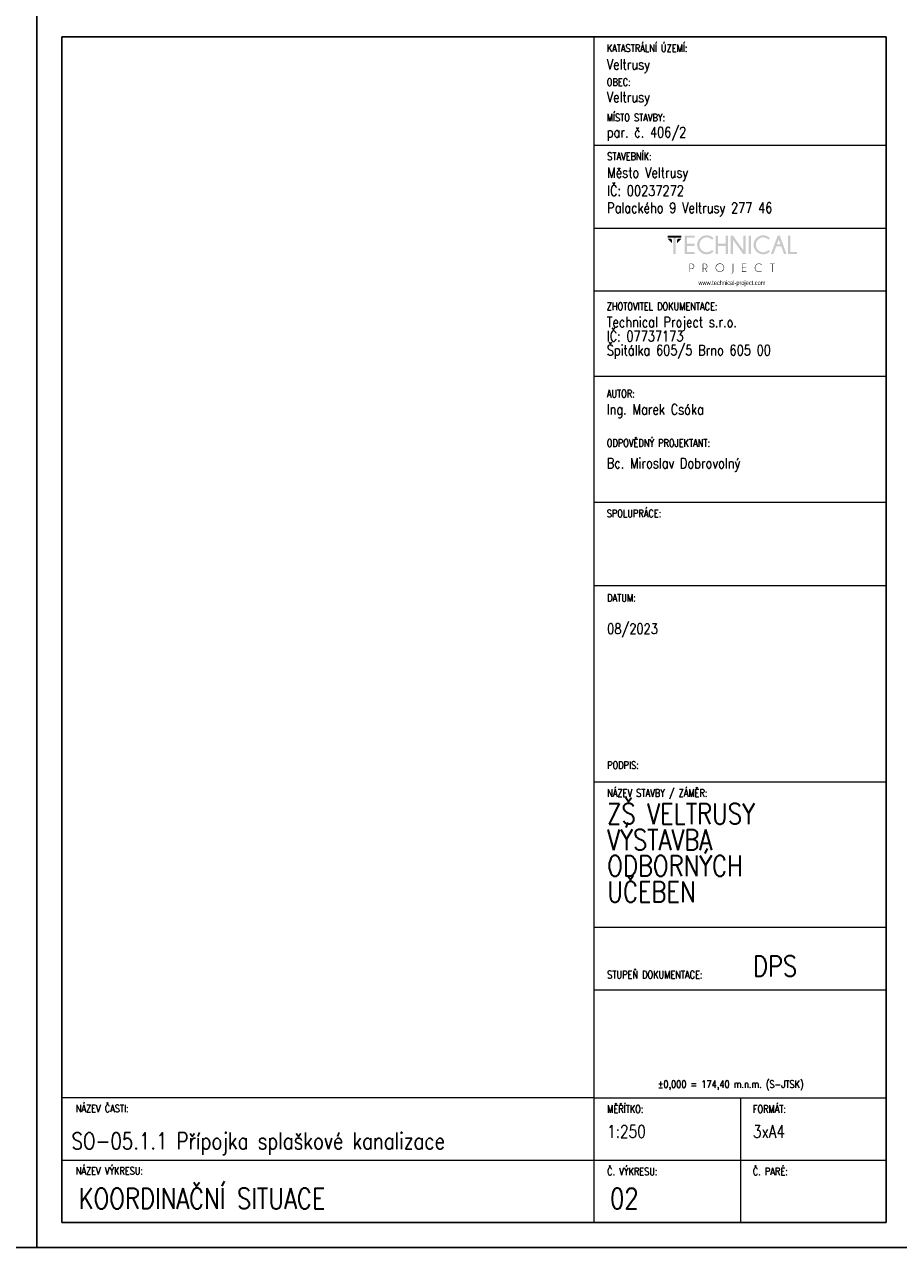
# Model space of a CAD drawing. Header units: millimetres. Extents: x -744 to 2301, y 2052 to 2943.
# Tile 5 of 31: x 408 to 618, y 2052 to 2346. Entities that reach past the tile are written whole.
import ezdxf

# ---------------------------------------------------------------- set-up
doc = ezdxf.new("R2010")
doc.units = ezdxf.units.MM
doc.header["$MEASUREMENT"] = 0
doc.layers.add('NETISK', color=7, linetype='Continuous', plot=False)
doc.layers.add('TP_01_Rozpiska', color=7, linetype='Continuous', lineweight=5)
doc.layers.add('Znojmoprojekt - Popisy.Znojmoprojekt', color=7, linetype='Continuous')
doc.styles.add('GENERATED_STYLE_4', font='arial.ttf')
doc.styles.add('ROMANS', font='romans.shx', dxfattribs={"width": 0.8})

# ---------------------------------------------------------------- blocks, each defined once
blk = doc.blocks.new('*U24')
for p, q in [((-210, 291), (-210, 297)), ((-210, 297), (-210, 0)), ((0, 0), (0, 297)), ((-6, 291), (-204, 291)), ((-204, 291), (-204, 6)), ((-6, 6), (-6, 291)), ((-210, 6), (-210, 0)), ((-204, 6), (-6, 6)), ((-210, 0), (0, 0))]:
    blk.add_line(p, q)
blk = doc.blocks.new('A$C01D51CA2')
at = {"layer": 'TP_01_Rozpiska'}
for points in [[(-45.09, 17.59), (-45.09, 16.91), (-40.45, 16.91), (-40.45, 17.59)], [(-45.09, 16.5), (-43.58, 14.97), (-43.58, 16.09), (-43.97, 16.5)], [(-43.15, 17.03), (-43.15, 11.39), (-42.38, 11.39), (-42.38, 17.03)], [(-40.45, 16.5), (-41.97, 14.97), (-41.97, 16.09), (-41.57, 16.5)], [(-36.03, 17.59), (-36.03, 16.91), (-38.63, 16.91), (-38.63, 14.83), (-36.03, 14.83), (-36.03, 14.15), (-38.63, 14.15), (-38.63, 12.08), (-36.03, 12.08), (-36.03, 11.39), (-39.4, 11.39), (-39.4, 17.59)], [(-28.26, 14.15), (-28.26, 11.39), (-29.05, 11.39), (-29.05, 17.59), (-28.26, 17.59), (-28.26, 14.83), (-25.73, 14.83), (-25.73, 17.59), (-24.94, 17.59), (-24.94, 11.39), (-25.73, 11.39), (-25.73, 14.15)], [(-23.29, 17.59), (-19.78, 12.64), (-19.78, 17.59), (-19, 17.59), (-19, 11.39), (-19.86, 11.39), (-23.29, 16.22), (-23.29, 11.39), (-24.07, 11.39), (-24.07, 17.59)], [(-18, 17.59), (-18, 11.39), (-17.23, 11.39), (-17.23, 17.59)], [(-4.92, 11.41), (-4.92, 17.59), (-4.14, 17.59), (-4.14, 12.08), (-1.91, 12.08), (-1.91, 11.41)], [(-18.85, 8.23), (-18.85, 8.07), (-20.1, 8.07), (-20.1, 6.92), (-18.85, 6.92), (-18.85, 6.76), (-20.1, 6.76), (-20.1, 5.6), (-18.85, 5.6), (-18.85, 5.44), (-20.25, 5.44), (-20.25, 8.23)], [(-10.06, 8.07), (-10.06, 5.44), (-10.22, 5.44), (-10.22, 8.07), (-10.93, 8.07), (-10.93, 8.23), (-9.35, 8.23), (-9.35, 8.07)]]:
    blk.add_hatch(color=256, dxfattribs=at).paths.add_polyline_path(points)
h = blk.add_hatch(color=256, dxfattribs=at)
edge = h.paths.add_edge_path()
edge.add_line((-30.26, 12.76), (-29.72, 12.28))
edge.add_spline(control_points=[(-29.72, 12.28), (-30.41, 11.65), (-31.18, 11.32), (-32.02, 11.32), (-32.02, 11.32), (-32.93, 11.32), (-33.68, 11.64), (-34.31, 12.26), (-34.31, 12.26), (-34.93, 12.89), (-35.23, 13.63), (-35.23, 14.5), (-35.23, 14.5), (-35.23, 15.35), (-34.93, 16.09), (-34.31, 16.72), (-34.31, 16.72), (-33.68, 17.36), (-32.93, 17.67), (-32.02, 17.67), (-32.02, 17.67), (-31.18, 17.67), (-30.41, 17.34), (-29.72, 16.7)], knot_values=[0, 0, 0, 0, 0.041667, 0.041667, 0.041667, 0.041767, 0.083333, 0.083333, 0.083333, 0.083433, 0.125, 0.125, 0.125, 0.1251, 0.166667, 0.166667, 0.166667, 0.166767, 0.208333, 0.208333, 0.208333, 0.208433, 1, 1, 1, 1], degree=3, periodic=0)
edge.add_line((-29.72, 16.7), (-30.26, 16.22))
edge.add_spline(control_points=[(-30.26, 16.22), (-30.82, 16.73), (-31.41, 16.98), (-32.02, 16.98), (-32.02, 16.98), (-32.68, 16.98), (-33.25, 16.73), (-33.73, 16.26), (-33.73, 16.26), (-34.21, 15.78), (-34.45, 15.19), (-34.45, 14.5), (-34.45, 14.5), (-34.45, 13.79), (-34.21, 13.22), (-33.73, 12.72), (-33.73, 12.72), (-33.25, 12.25), (-32.68, 12.02), (-32.02, 12.02), (-32.02, 12.02), (-31.41, 12.02), (-30.82, 12.26), (-30.26, 12.76)], knot_values=[0, 0, 0, 0, 0.041667, 0.041667, 0.041667, 0.041767, 0.083333, 0.083333, 0.083333, 0.083433, 0.125, 0.125, 0.125, 0.1251, 0.166667, 0.166667, 0.166667, 0.166767, 0.208333, 0.208333, 0.208333, 0.208433, 1, 1, 1, 1], degree=3, periodic=0)
h = blk.add_hatch(color=256, dxfattribs=at)
edge = h.paths.add_edge_path()
edge.add_line((-11.41, 12.76), (-10.87, 12.28))
edge.add_spline(control_points=[(-10.87, 12.28), (-11.56, 11.65), (-12.33, 11.32), (-13.17, 11.32), (-13.17, 11.32), (-14.07, 11.32), (-14.83, 11.64), (-15.45, 12.26), (-15.45, 12.26), (-16.08, 12.89), (-16.37, 13.63), (-16.37, 14.5), (-16.37, 14.5), (-16.37, 15.35), (-16.08, 16.09), (-15.45, 16.72), (-15.45, 16.72), (-14.83, 17.36), (-14.07, 17.67), (-13.17, 17.67), (-13.17, 17.67), (-12.33, 17.67), (-11.56, 17.34), (-10.87, 16.7)], knot_values=[0, 0, 0, 0, 0.041667, 0.041667, 0.041667, 0.041767, 0.083333, 0.083333, 0.083333, 0.083433, 0.125, 0.125, 0.125, 0.1251, 0.166667, 0.166667, 0.166667, 0.166767, 0.208333, 0.208333, 0.208333, 0.208433, 1, 1, 1, 1], degree=3, periodic=0)
edge.add_line((-10.87, 16.7), (-11.41, 16.22))
edge.add_spline(control_points=[(-11.41, 16.22), (-11.97, 16.73), (-12.56, 16.98), (-13.17, 16.98), (-13.17, 16.98), (-13.82, 16.98), (-14.4, 16.73), (-14.88, 16.26), (-14.88, 16.26), (-15.35, 15.78), (-15.6, 15.19), (-15.6, 14.5), (-15.6, 14.5), (-15.6, 13.79), (-15.35, 13.22), (-14.88, 12.72), (-14.88, 12.72), (-14.4, 12.25), (-13.82, 12.02), (-13.17, 12.02), (-13.17, 12.02), (-12.56, 12.02), (-11.97, 12.26), (-11.41, 12.76)], knot_values=[0, 0, 0, 0, 0.041667, 0.041667, 0.041667, 0.041767, 0.083333, 0.083333, 0.083333, 0.083433, 0.125, 0.125, 0.125, 0.1251, 0.166667, 0.166667, 0.166667, 0.166767, 0.208333, 0.208333, 0.208333, 0.208433, 1, 1, 1, 1], degree=3, periodic=0)
h = blk.add_hatch(color=256, dxfattribs=at)
h.paths.add_polyline_path([(-7.4, 14.65), (-7.99, 16.29), (-8.6, 14.65)])
h.paths.add_polyline_path([(-7.64, 17.59), (-5.41, 11.41), (-6.21, 11.41), (-7.15, 13.97), (-8.83, 13.97), (-9.78, 11.41), (-10.6, 11.41), (-8.33, 17.59)])
h = blk.add_hatch(color=256, dxfattribs=at)
edge = h.paths.add_edge_path()
edge.add_line((-37.56, 8.07), (-37.56, 6.57))
edge.add_line((-37.56, 6.57), (-37.08, 6.57))
edge.add_spline(control_points=[(-37.08, 6.57), (-36.89, 6.57), (-36.71, 6.64), (-36.56, 6.79), (-36.56, 6.79), (-36.41, 6.94), (-36.34, 7.12), (-36.34, 7.33), (-36.34, 7.33), (-36.34, 7.53), (-36.41, 7.71), (-36.56, 7.86), (-36.56, 7.86), (-36.71, 8), (-36.89, 8.07), (-37.08, 8.07)], knot_values=[0, 0, 0, 0, 0.0625, 0.0625, 0.0625, 0.0626, 0.125, 0.125, 0.125, 0.1251, 0.1875, 0.1875, 0.1875, 0.1876, 1, 1, 1, 1], degree=3, periodic=0)
edge.add_line((-37.08, 8.07), (-37.56, 8.07))
edge = h.paths.add_edge_path()
edge.add_line((-37.56, 6.41), (-37.56, 5.44))
edge.add_line((-37.56, 5.44), (-37.73, 5.44))
edge.add_line((-37.73, 5.44), (-37.73, 8.23))
edge.add_line((-37.73, 8.23), (-36.99, 8.23))
edge.add_spline(control_points=[(-36.99, 8.23), (-36.77, 8.2), (-36.59, 8.12), (-36.44, 7.97), (-36.44, 7.97), (-36.28, 7.79), (-36.18, 7.58), (-36.18, 7.33), (-36.18, 7.33), (-36.18, 7.07), (-36.28, 6.85), (-36.44, 6.67), (-36.44, 6.67), (-36.62, 6.51), (-36.84, 6.41), (-37.08, 6.41)], knot_values=[0, 0, 0, 0, 0.0625, 0.0625, 0.0625, 0.0626, 0.125, 0.125, 0.125, 0.1251, 0.1875, 0.1875, 0.1875, 0.1876, 1, 1, 1, 1], degree=3, periodic=0)
edge.add_line((-37.08, 6.41), (-37.56, 6.41))
h = blk.add_hatch(color=256, dxfattribs=at)
edge = h.paths.add_edge_path()
edge.add_line((-33.17, 8.07), (-33.17, 6.57))
edge.add_line((-33.17, 6.57), (-32.71, 6.57))
edge.add_spline(control_points=[(-32.71, 6.57), (-32.5, 6.57), (-32.32, 6.64), (-32.17, 6.79), (-32.17, 6.79), (-32.02, 6.94), (-31.96, 7.12), (-31.96, 7.33), (-31.96, 7.33), (-31.96, 7.53), (-32.02, 7.71), (-32.17, 7.86), (-32.17, 7.86), (-32.32, 8), (-32.5, 8.07), (-32.71, 8.07)], knot_values=[0, 0, 0, 0, 0.0625, 0.0625, 0.0625, 0.0626, 0.125, 0.125, 0.125, 0.1251, 0.1875, 0.1875, 0.1875, 0.1876, 1, 1, 1, 1], degree=3, periodic=0)
edge.add_line((-32.71, 8.07), (-33.17, 8.07))
edge = h.paths.add_edge_path()
edge.add_line((-32.66, 6.41), (-33.17, 6.41))
edge.add_line((-33.17, 6.41), (-33.17, 5.44))
edge.add_line((-33.17, 5.44), (-33.34, 5.44))
edge.add_line((-33.34, 5.44), (-33.34, 8.23))
edge.add_line((-33.34, 8.23), (-32.61, 8.23))
edge.add_spline(control_points=[(-32.61, 8.23), (-32.4, 8.2), (-32.22, 8.12), (-32.07, 7.97), (-32.07, 7.97), (-31.89, 7.79), (-31.79, 7.58), (-31.79, 7.33), (-31.79, 7.33), (-31.79, 7.07), (-31.89, 6.85), (-32.07, 6.69), (-32.07, 6.69), (-32.19, 6.56), (-32.33, 6.48), (-32.48, 6.44)], knot_values=[0, 0, 0, 0, 0.0625, 0.0625, 0.0625, 0.0626, 0.125, 0.125, 0.125, 0.1251, 0.1875, 0.1875, 0.1875, 0.1876, 1, 1, 1, 1], degree=3, periodic=0)
edge.add_line((-32.48, 6.44), (-31.84, 5.44))
edge.add_line((-31.84, 5.44), (-32.04, 5.44))
edge.add_line((-32.04, 5.44), (-32.66, 6.41))
h = blk.add_hatch(color=256, dxfattribs=at)
edge = h.paths.add_edge_path()
edge.add_spline(control_points=[(-27.62, 8.12), (-27.98, 8.12), (-28.27, 7.99), (-28.52, 7.74), (-28.52, 7.74), (-28.77, 7.49), (-28.9, 7.2), (-28.9, 6.84), (-28.9, 6.84), (-28.9, 6.49), (-28.77, 6.2), (-28.52, 5.95), (-28.52, 5.95), (-28.27, 5.7), (-27.98, 5.57), (-27.62, 5.57), (-27.62, 5.57), (-27.27, 5.57), (-26.98, 5.7), (-26.73, 5.95), (-26.73, 5.95), (-26.47, 6.2), (-26.35, 6.49), (-26.35, 6.84), (-26.35, 6.84), (-26.35, 7.2), (-26.47, 7.49), (-26.73, 7.74), (-26.73, 7.74), (-26.98, 7.99), (-27.27, 8.12), (-27.62, 8.12)], knot_values=[0, 0, 0, 0, 0.03125, 0.03125, 0.03125, 0.03135, 0.0625, 0.0625, 0.0625, 0.0626, 0.09375, 0.09375, 0.09375, 0.09385, 0.125, 0.125, 0.125, 0.1251, 0.15625, 0.15625, 0.15625, 0.15635, 0.1875, 0.1875, 0.1875, 0.1876, 0.21875, 0.21875, 0.21875, 0.21885, 1, 1, 1, 1], degree=3, periodic=0)
edge = h.paths.add_edge_path()
edge.add_spline(control_points=[(-26.61, 7.86), (-26.33, 7.58), (-26.19, 7.23), (-26.19, 6.84), (-26.19, 6.84), (-26.19, 6.44), (-26.33, 6.11), (-26.61, 5.83), (-26.61, 5.83), (-26.89, 5.56), (-27.22, 5.41), (-27.62, 5.41), (-27.62, 5.41), (-28.01, 5.41), (-28.36, 5.56), (-28.64, 5.83), (-28.64, 5.83), (-28.91, 6.11), (-29.05, 6.44), (-29.05, 6.84), (-29.05, 6.84), (-29.05, 7.23), (-28.91, 7.58), (-28.64, 7.86), (-28.64, 7.86), (-28.36, 8.14), (-28.01, 8.28), (-27.62, 8.28), (-27.62, 8.28), (-27.22, 8.28), (-26.89, 8.14), (-26.61, 7.86)], knot_values=[0, 0, 0, 0, 0.03125, 0.03125, 0.03125, 0.03135, 0.0625, 0.0625, 0.0625, 0.0626, 0.09375, 0.09375, 0.09375, 0.09385, 0.125, 0.125, 0.125, 0.1251, 0.15625, 0.15625, 0.15625, 0.15635, 0.1875, 0.1875, 0.1875, 0.1876, 0.21875, 0.21875, 0.21875, 0.21885, 1, 1, 1, 1], degree=3, periodic=0)
h = blk.add_hatch(color=256, dxfattribs=at)
edge = h.paths.add_edge_path()
edge.add_spline(control_points=[(-23.19, 5.39), (-23.19, 5.24), (-23.24, 5.13), (-23.34, 5.05), (-23.34, 5.05), (-23.44, 4.95), (-23.56, 4.9), (-23.69, 4.9)], knot_values=[0, 0, 0, 0, 0.125, 0.125, 0.125, 0.1251, 1, 1, 1, 1], degree=3, periodic=0)
edge.add_line((-23.69, 4.9), (-23.69, 5.05))
edge.add_spline(control_points=[(-23.69, 5.05), (-23.59, 5.05), (-23.52, 5.08), (-23.44, 5.14), (-23.44, 5.14), (-23.39, 5.21), (-23.36, 5.29), (-23.36, 5.41)], knot_values=[0, 0, 0, 0, 0.125, 0.125, 0.125, 0.1251, 1, 1, 1, 1], degree=3, periodic=0)
edge.add_line((-23.36, 5.41), (-23.36, 8.23))
edge.add_line((-23.36, 8.23), (-23.19, 8.23))
edge.add_line((-23.19, 8.23), (-23.19, 5.39))
h = blk.add_hatch(color=256, dxfattribs=at)
edge = h.paths.add_edge_path()
edge.add_line((-13.73, 5.88), (-13.61, 5.79))
edge.add_spline(control_points=[(-13.61, 5.79), (-13.87, 5.54), (-14.2, 5.41), (-14.56, 5.41), (-14.56, 5.41), (-14.96, 5.41), (-15.3, 5.56), (-15.58, 5.83), (-15.58, 5.83), (-15.86, 6.11), (-15.99, 6.44), (-15.99, 6.84), (-15.99, 6.84), (-15.99, 7.23), (-15.86, 7.58), (-15.58, 7.86), (-15.58, 7.86), (-15.3, 8.14), (-14.96, 8.27), (-14.56, 8.27), (-14.56, 8.27), (-14.2, 8.27), (-13.87, 8.15), (-13.61, 7.89)], knot_values=[0, 0, 0, 0, 0.041667, 0.041667, 0.041667, 0.041767, 0.083333, 0.083333, 0.083333, 0.083433, 0.125, 0.125, 0.125, 0.1251, 0.166667, 0.166667, 0.166667, 0.166767, 0.208333, 0.208333, 0.208333, 0.208433, 1, 1, 1, 1], degree=3, periodic=0)
edge.add_line((-13.61, 7.89), (-13.73, 7.79))
edge.add_spline(control_points=[(-13.73, 7.79), (-13.97, 8), (-14.25, 8.1), (-14.56, 8.1), (-14.56, 8.1), (-14.93, 8.1), (-15.22, 7.99), (-15.47, 7.74), (-15.47, 7.74), (-15.72, 7.49), (-15.85, 7.2), (-15.85, 6.84), (-15.85, 6.84), (-15.85, 6.49), (-15.72, 6.2), (-15.47, 5.95), (-15.47, 5.95), (-15.22, 5.7), (-14.93, 5.57), (-14.56, 5.57), (-14.56, 5.57), (-14.25, 5.57), (-13.97, 5.67), (-13.73, 5.88)], knot_values=[0, 0, 0, 0, 0.041667, 0.041667, 0.041667, 0.041767, 0.083333, 0.083333, 0.083333, 0.083433, 0.125, 0.125, 0.125, 0.1251, 0.166667, 0.166667, 0.166667, 0.166767, 0.208333, 0.208333, 0.208333, 0.208433, 1, 1, 1, 1], degree=3, periodic=0)
at = {"layer": 'Znojmoprojekt - Popisy.Znojmoprojekt', "color": 7, "linetype": 'Continuous', "lineweight": 13, "insert": (-23.61, 1.59), "char_height": 1.5, "width": 19.5072, "attachment_point": 5, "style": 'GENERATED_STYLE_4'}
blk.add_mtext('\\A1;{\\fBahnschrift Light|b0|i0|c238|p34;\\W0.75;www.technical-project.com}', dxfattribs=at)

msp = doc.modelspace()

# ---------------------------------------------------------------- linework, layer by layer
at = {"layer": 'TP_01_Rozpiska'}
for p, q in [((544.88, 2057.81), (544.88, 2342.81)), ((544.88, 2342.81), (614.98, 2342.81)), ((544.88, 2316.81), (614.98, 2316.81)), ((544.88, 2296.81), (614.88, 2296.81)), ((544.88, 2281.74), (614.88, 2281.74)), ((544.88, 2261.29), (614.88, 2261.29)), ((544.88, 2230.98), (614.88, 2230.98)), ((544.88, 2210.98), (614.88, 2210.98)), ((544.88, 2163.78), (614.98, 2163.78)), ((544.88, 2128.78), (614.98, 2128.78)), ((544.88, 2087.81), (416.98, 2087.81)), ((416.98, 2057.81), (416.98, 2087.81)), ((544.88, 2087.81), (614.98, 2087.81)), ((579.98, 2087.81), (579.98, 2057.81)), ((416.98, 2072.81), (614.98, 2072.81))]:
    msp.add_line(p, q, dxfattribs=at)
at = {"layer": 'TP_01_Rozpiska', "color": 7, "linetype": 'Continuous', "lineweight": 13}
msp.add_line((544.88, 2113.78), (614.98, 2113.78), dxfattribs=at)

# ---------------------------------------------------------------- block references
at = {"xscale": 0.7200000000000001, "yscale": 0.7200000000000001, "zscale": 0.7200000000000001}
msp.add_blockref('A$C01D51CA2', (594.95, 2282.4), dxfattribs=at)
at = {"layer": 'NETISK'}
for p in [(410.98, 2051.81), (620.98, 2051.81)]:
    msp.add_blockref('*U24', p, dxfattribs=at)

# ---------------------------------------------------------------- texts
at = {"color": 7, "linetype": 'Continuous', "lineweight": 0, "char_height": 1.8, "attachment_point": 1, "style": 'ROMANS'}
for s, insert in [('\\A1;KATASTRÁLNÍ ÚZEMÍ:', (547.88, 2341)), ('\\A1;OBEC:', (547.88, 2332.84)), ('\\A1;MÍSTO STAVBY:', (547.88, 2324.33)), ('\\A1;STAVEBNÍK:', (547.98, 2315)), ('\\A1;ZHOTOVITEL DOKUMENTACE:', (547.88, 2278.94)), ('\\A1;AUTOR:', (547.88, 2257.96)), ('\\A1;ODPOVĚDNÝ PROJEKTANT:', (547.88, 2246.1)), ('\\A1;SPOLUPRÁCE:', (547.88, 2229.17)), ('\\A1;DATUM:', (547.98, 2208.88)), ('\\A1;PODPIS:', (547.98, 2168.66)), ('\\A1;NÁZEV STAVBY / ZÁMĚR:', (547.98, 2161.97)), ('\\A1;STUPEŇ DOKUMENTACE:', (547.98, 2118.3)), ('\\A1;±0,000 = 174,40 m.n.m. (S-JTSK)', (560.12, 2091.98)), ('\\A1;NÁZEV ČASTI:', (420.29, 2086.14)), ('\\A1;{\\Fromand|c238;MĚŘÍTKO:}', (547.98, 2086)), ('\\A1;FORMÁT:', (582.98, 2086)), ('\\A1;NÁZEV VÝKRESU:', (420.29, 2071.14)), ('\\A1;{\\Fromand|c238;Č. VÝKRESU:}', (547.98, 2071)), ('\\A1;{\\Fromand|c238;Č. PARÉ:}', (582.98, 2071))]:
    msp.add_mtext(s, dxfattribs=dict(at, insert=insert))
at = {"color": 7, "linetype": 'Continuous', "lineweight": 25, "style": 'ROMANS'}
for s, insert, char_height, attachment_point in [('\\A1;Veltrusy', (547.88, 2334.12), 2.5, 7), ('\\A1;Veltrusy', (547.88, 2326.26), 2.5, 7), ('\\A1;par. č. 406/2', (547.88, 2317.81), 2.5, 7), ('\\A1;Město Veltrusy', (547.98, 2308.12), 2.5, 7), ('\\A1;IČ: 00237272', (547.98, 2304.6), 2.5, 7), ('\\A1;Palackého 9 Veltrusy 277 46', (547.98, 2299.65), 2.5, 7), ('\\A1;Ing. Marek Csóka', (547.88, 2254.54), 2.5, 1), ('\\A1;08/2023', (547.98, 2201.8), 2.5, 1), ('\\A1;DPS', (582.98, 2121.96), 5, 1), ('\\A1;SO-05.1.1 Přípojka splaškové kanalizace', (419.3, 2079.42), 4, 1), ('\\A1;1:250', (547.98, 2081.21), 3, 1), ('\\A1;3xA4', (582.98, 2081.19), 3, 1), ('\\A1;KOORDINAČNÍ SITUACE', (420.96, 2066.08), 5, 1), ('\\A1;02', (548.68, 2066.08), 5, 1)]:
    msp.add_mtext(s, dxfattribs=dict(at, insert=insert, char_height=char_height, attachment_point=attachment_point))
at = {"color": 7, "linetype": 'Continuous', "lineweight": 25, "char_height": 2.5, "attachment_point": 1, "style": 'ROMANS'}
for s, insert, line_spacing_factor in [('\\A1;Technical Project s.r.o.\\PIČ: 07737173\\PŠpitálka 605/5 Brno 605 00', (547.88, 2275.52), 0.811616), ('\\A1;Bc. Miroslav Dobrovolný', (547.88, 2241.59), 0.783211)]:
    msp.add_mtext(s, dxfattribs=dict(at, insert=insert, line_spacing_factor=line_spacing_factor))
at = {"color": 7, "linetype": 'Continuous', "lineweight": 25, "insert": (547.98, 2158.57), "char_height": 5, "width": 48.0061, "attachment_point": 1, "line_spacing_factor": 0.75, "style": 'ROMANS'}
msp.add_mtext('\\A1;ZŠ VELTRUSY  VÝSTAVBA \\PODBORNÝCH \\PUČEBEN', dxfattribs=at)

doc.saveas('drawing.dxf')
